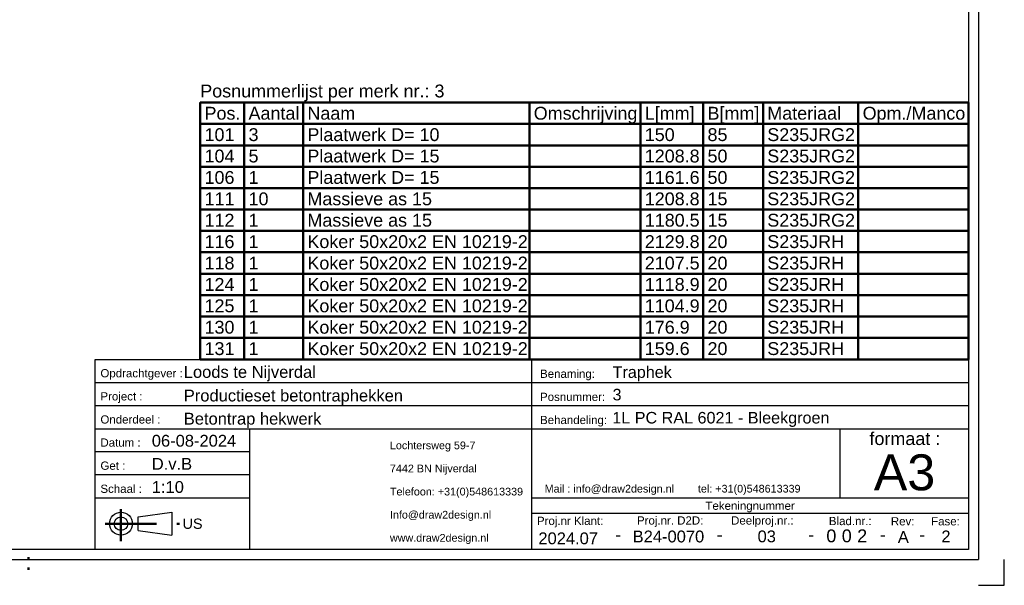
# Model space of a CAD drawing. Header units: millimetres. Extents: x -34 to 386, y -816 to -519.
# Tile 5 of 7: x 194 to 386, y -816 to -705. Entities that reach past the tile are written whole.
import ezdxf
from ezdxf.enums import TextEntityAlignment as Align

# ---------------------------------------------------------------- set-up
doc = ezdxf.new("R2010")
doc.units = ezdxf.units.MM
doc.linetypes.add('DOT', pattern=[2, 0.5, -1.5])
doc.linetypes.add('STRICHPUNKT2', pattern=[18.5, 10, -4, 0.5, -4])
doc.layers.get('0').update_dxf_attribs({"linetype": 'CONTINUOUS'})
doc.layers.add('LE_ALL', color=7, linetype='CONTINUOUS', lineweight=50)
doc.layers.add('TXT_ALL', color=7, linetype='CONTINUOUS')
doc.layers.add('TXT_YELLOW', color=2, linetype='CONTINUOUS')
doc.styles.add('ARIAL', font='arial.ttf')

# ---------------------------------------------------------------- blocks, each defined once
blk = doc.blocks.new('BOM-P3_00003', base_point=(229.33, -771.63))
at = {"layer": 'LE_ALL', "color": 8}
for p, q in [((237.9, -721.63), (237.9, -771.63)), ((249.35, -721.63), (249.35, -771.63)), ((293.43, -721.63), (293.43, -771.63)), ((315.05, -721.63), (315.05, -771.63)), ((327.27, -721.63), (327.27, -771.63)), ((338.91, -721.63), (338.91, -771.63)), ((357.46, -721.63), (357.46, -771.63)), ((229.33, -725.79), (378.89, -725.79)), ((229.33, -729.96), (378.89, -729.96)), ((229.33, -734.13), (378.89, -734.13)), ((229.33, -738.29), (378.89, -738.29)), ((229.33, -742.46), (378.89, -742.46)), ((229.33, -746.63), (378.89, -746.63)), ((229.33, -750.79), (378.89, -750.79)), ((229.33, -754.96), (378.89, -754.96)), ((229.33, -759.13), (378.89, -759.13)), ((229.33, -763.29), (378.89, -763.29)), ((229.33, -767.46), (378.89, -767.46))]:
    blk.add_line(p, q, dxfattribs=at)
blk.add_lwpolyline([(229.33, -771.63), (378.89, -771.63), (378.89, -721.63), (229.33, -721.63)], close=True, dxfattribs=at)
at = {"layer": 'TXT_YELLOW', "style": 'ARIAL'}
blk.add_text('Posnummerlijst per merk nr.: 3', height=2.5, dxfattribs=at).set_placement((229.33, -720.63))
for s, p in [('Pos.', (230.16, -723.71)), ('Aantal', (238.73, -723.71)), ('Naam', (250.19, -723.71)), ('Omschrijving', (294.26, -723.71)), ('L[mm]', (315.88, -723.71)), ('B[mm]', (328.1, -723.71)), ('Materiaal', (339.74, -723.71)), ('Opm./Manco', (358.3, -723.71)), ('101', (230.16, -727.88)), ('3', (238.73, -727.88)), ('Plaatwerk D= 10', (250.19, -727.88)), ('150', (315.88, -727.88)), ('85', (328.1, -727.88)), ('S235JRG2', (339.74, -727.88)), ('104', (230.16, -732.04)), ('5', (238.73, -732.04)), ('Plaatwerk D= 15', (250.19, -732.04)), ('1208.8', (315.88, -732.04)), ('50', (328.1, -732.04)), ('S235JRG2', (339.74, -732.04)), ('106', (230.16, -736.21)), ('1', (238.73, -736.21)), ('Plaatwerk D= 15', (250.19, -736.21)), ('1161.6', (315.88, -736.21)), ('50', (328.1, -736.21)), ('S235JRG2', (339.74, -736.21)), ('111', (230.16, -740.38)), ('10', (238.73, -740.38)), ('Massieve as 15', (250.19, -740.38)), ('1208.8', (315.88, -740.38)), ('15', (328.1, -740.38)), ('S235JRG2', (339.74, -740.38)), ('112', (230.16, -744.54)), ('1', (238.73, -744.54)), ('Massieve as 15', (250.19, -744.54)), ('1180.5', (315.88, -744.54)), ('15', (328.1, -744.54)), ('S235JRG2', (339.74, -744.54)), ('116', (230.16, -748.71)), ('1', (238.73, -748.71)), ('Koker 50x20x2 EN 10219-2', (250.19, -748.71)), ('2129.8', (315.88, -748.71)), ('20', (328.1, -748.71)), ('S235JRH', (339.74, -748.71)), ('Koker 50x20x2 EN 10219-2', (250.19, -752.88)), ('118', (230.16, -752.88)), ('1', (238.73, -752.88)), ('2107.5', (315.88, -752.88)), ('20', (328.1, -752.88)), ('S235JRH', (339.74, -752.88)), ('124', (230.16, -757.04)), ('1', (238.73, -757.04)), ('Koker 50x20x2 EN 10219-2', (250.19, -757.04)), ('1118.9', (315.88, -757.04)), ('20', (328.1, -757.04)), ('S235JRH', (339.74, -757.04)), ('125', (230.16, -761.21)), ('1', (238.73, -761.21)), ('Koker 50x20x2 EN 10219-2', (250.19, -761.21)), ('1104.9', (315.88, -761.21)), ('20', (328.1, -761.21)), ('S235JRH', (339.74, -761.21)), ('130', (230.16, -765.38)), ('1', (238.73, -765.38)), ('Koker 50x20x2 EN 10219-2', (250.19, -765.38)), ('176.9', (315.88, -765.38)), ('20', (328.1, -765.38)), ('S235JRH', (339.74, -765.38)), ('131', (230.16, -769.54)), ('1', (238.73, -769.54)), ('Koker 50x20x2 EN 10219-2', (250.19, -769.54)), ('159.6', (315.88, -769.54)), ('20', (328.1, -769.54)), ('S235JRH', (339.74, -769.54))]:
    blk.add_text(s, height=2.5, dxfattribs=at).set_placement(p, align=Align.MIDDLE_LEFT)
blk = doc.blocks.new('TFIELD_00005', base_point=(360.48, -793.63))
at = {"layer": 'TXT_YELLOW', "style": 'ARIAL'}
blk.add_text('A3', height=7, dxfattribs=at).set_placement((360.48, -793.63), align=Align.MIDDLE_LEFT)
blk = doc.blocks.new('FLEX_00004', base_point=(366.39, -798.63))
blk.add_blockref('TFIELD_00005', (360.48, -793.63))
blk = doc.blocks.new('TFIELD_00008', base_point=(296.39, -796.81))
at = {"layer": 'TXT_YELLOW', "style": 'ARIAL'}
blk.add_text('Mail : info@draw2design.nl        tel: +31(0)548613339', height=1.5, dxfattribs=at).set_placement((296.39, -796.81), align=Align.MIDDLE_LEFT)
blk = doc.blocks.new('FLEX_00007', base_point=(296.39, -798.06))
blk.add_blockref('TFIELD_00008', (296.39, -796.81))
blk = doc.blocks.new('DRAW2DESIGNLOGO_00006', base_point=(296.32, -795.14))
blk.add_blockref('FLEX_00007', (296.39, -798.06))
blk = doc.blocks.new('TFIELD_00012', base_point=(225.89, -803.63))
at = {"layer": 'TXT_YELLOW', "style": 'ARIAL'}
blk.add_text('US', height=2, dxfattribs=at).set_placement((225.89, -803.63), align=Align.MIDDLE_LEFT)
blk = doc.blocks.new('FLEX_00011', base_point=(225.89, -803.63))
blk.add_blockref('TFIELD_00012', (225.89, -803.63))
blk = doc.blocks.new('US_00010', base_point=(215.22, -803.63))
blk.add_line((217.24, -804.96), (223.81, -805.85))
blk.add_lwpolyline([(217.24, -804.96), (217.24, -802.29), (223.81, -801.4), (223.81, -805.85)])
for radius in [2.22, 1.33]:
    blk.add_circle((213.89, -803.63), radius)
at = {"layer": 'LE_ALL', "color": 1, "linetype": 'STRICHPUNKT2'}
for p, q in [((213.89, -800.81), (213.89, -807.03)), ((210.78, -803.63), (225.65, -803.63))]:
    blk.add_line(p, q, dxfattribs=at)
blk.add_blockref('FLEX_00011', (225.89, -803.63))
blk = doc.blocks.new('TFIELD_00015', base_point=(266.26, -806.38))
at = {"layer": 'TXT_YELLOW', "style": 'ARIAL'}
for s, p in [('Lochtersweg 59-7', (266.26, -788.38)), ('7442 BN Nijverdal', (266.26, -792.88)), ('Telefoon: +31(0)548613339', (266.26, -797.38)), ('Info@draw2design.nl', (266.26, -801.88)), ('www.draw2design.nl', (266.26, -806.38))]:
    blk.add_text(s, height=1.5, dxfattribs=at).set_placement(p, align=Align.MIDDLE_LEFT)
blk = doc.blocks.new('FLEX_00014', base_point=(279.08, -808.63))
blk.add_blockref('TFIELD_00015', (266.26, -806.38))
blk = doc.blocks.new('D2D_00013', base_point=(239.14, -806.77))
blk.add_blockref('FLEX_00014', (279.08, -808.63))
blk = doc.blocks.new('SCHRIFE_00017', base_point=(219.89, -788.63))
for p, q in [((208.89, -771.63), (293.89, -771.63)), ((293.89, -771.63), (378.89, -771.63)), ((293.89, -808.63), (293.89, -771.63)), ((378.89, -771.63), (378.89, -808.63)), ((208.89, -776.13), (293.89, -776.13)), ((293.89, -776.13), (378.89, -776.13)), ((208.89, -780.63), (293.89, -780.63)), ((293.89, -780.63), (378.89, -780.63)), ((208.89, -785.13), (378.89, -785.13)), ((238.89, -785.13), (238.89, -808.63)), ((353.89, -785.13), (353.89, -798.63)), ((238.89, -789.63), (208.89, -789.63)), ((238.89, -794.13), (208.89, -794.13)), ((238.89, -798.63), (208.89, -798.63)), ((378.89, -798.63), (293.89, -798.63)), ((378.89, -801.63), (293.89, -801.63))]:
    blk.add_line(p, q)
blk.add_lwpolyline([(378.89, -808.63), (208.89, -808.63), (208.89, -771.63)])
at = {"layer": 'TXT_YELLOW', "style": 'ARIAL'}
for s, height, p in [('Loods te Nijverdal', 2.3, (226.12, -775.23)), ('Traphek', 2.25, (309.61, -775.23)), ('Productieset betontraphekken', 2.3, (226.12, -779.83)), ('3', 2.25, (309.61, -779.62)), ('Betontrap hekwerk', 2.3, (226.12, -784.33)), ('1L PC RAL 6021 - Bleekgroen', 2.25, (309.56, -784.12)), ('06-08-2024', 2.3, (219.89, -788.63)), ('D.v.B', 2.3, (219.89, -793.13)), ('1:10', 2.3, (219.89, -797.63))]:
    blk.add_text(s, height=height, dxfattribs=at).set_placement(p)
for s, height, p in [('B24-0070', 2.3, (320.49, -807.27)), ('03', 2.3, (339.63, -807.25)), ('A', 2.3, (366.23, -807.36)), ('2', 2.3, (374.53, -807.26)), ('2024.07', 2.3, (300.97, -807.63)), ('-', 2.5, (310.72, -806.97)), ('-', 2.5, (330.46, -806.97)), ('-', 2.5, (348.29, -806.97)), ('-', 2.5, (362.23, -806.97)), ('-', 2.5, (369.88, -806.97))]:
    blk.add_text(s, height=height, dxfattribs=at).set_placement(p, align=Align.CENTER)
blk = doc.blocks.new('TFIELD_00021', base_point=(357.24, -806))
at = {"layer": 'TXT_ALL', "style": 'ARIAL'}
blk.add_text('2', height=2.5, dxfattribs=at).set_placement((357.24, -806), align=Align.MIDDLE_LEFT)
blk = doc.blocks.new('2_00020')
blk.add_blockref('TFIELD_00021', (357.24, -806))
blk = doc.blocks.new('TELLER1_00019')
blk.add_blockref('2_00020', (0, 0))
blk = doc.blocks.new('TFIELD_00024', base_point=(354.24, -806))
at = {"layer": 'TXT_ALL', "style": 'ARIAL'}
blk.add_text('0', height=2.5, dxfattribs=at).set_placement((354.24, -806), align=Align.MIDDLE_LEFT)
blk = doc.blocks.new('0_00023')
blk.add_blockref('TFIELD_00024', (354.24, -806))
blk = doc.blocks.new('TELLER2_00022')
blk.add_blockref('0_00023', (0, 0))
blk = doc.blocks.new('TFIELD_00027', base_point=(351.24, -806))
at = {"layer": 'TXT_ALL', "style": 'ARIAL'}
blk.add_text('0', height=2.5, dxfattribs=at).set_placement((351.24, -806), align=Align.MIDDLE_LEFT)
blk = doc.blocks.new('0_00026')
blk.add_blockref('TFIELD_00027', (351.24, -806))
blk = doc.blocks.new('TELLER3_00025')
blk.add_blockref('0_00026', (0, 0))
blk = doc.blocks.new('NL_00028', base_point=(209.89, -775.13))
at = {"layer": 'TXT_ALL', "color": 1, "style": 'ARIAL'}
blk.add_text('Tekeningnummer', height=1.6, dxfattribs=at).set_placement((336.39, -800.13), align=Align.MIDDLE_CENTER)
at = {"layer": 'TXT_YELLOW', "style": 'ARIAL'}
for s, p in [('Opdrachtgever :', (209.89, -775.13)), ('Benaming:', (295.49, -775.23)), ('Project :', (209.89, -779.63)), ('Posnummer:', (295.49, -779.73)), ('Onderdeel :', (209.89, -784.13)), ('Behandeling:', (295.49, -784.23)), ('Datum :', (209.89, -788.63)), ('Get :', (209.89, -793.13)), ('Schaal :', (209.89, -797.63)), ('Proj.nr Klant:', (294.89, -803.87)), ('Proj.nr. D2D:', (314.37, -803.8)), ('Deelproj.nr.:', (332.69, -803.8)), ('Blad.nr.:', (351.73, -803.91)), ('Rev:', (363.8, -803.96)), ('Fase:', (371.64, -803.96))]:
    blk.add_text(s, height=1.6, dxfattribs=at).set_placement(p)
blk.add_text('formaat :', height=2.5, dxfattribs=at).set_placement((366.52, -788.31), align=Align.CENTER)
blk = doc.blocks.new('SCHRIFE_00016')
for name, p in [('SCHRIFE_00017', (219.89, -788.63)), ('NL_00028', (209.89, -775.13)), ('TELLER3_00025', (0, 0)), ('TELLER2_00022', (0, 0)), ('TELLER1_00019', (0, 0))]:
    blk.add_blockref(name, p)
blk = doc.blocks.new('DINA3_00002', base_point=(378.89, -808.63))
for p, q in [((380.89, -523.63), (380.89, -810.63)), ((378.89, -525.63), (378.89, -808.63)), ((378.89, -710.07), (378.89, -725.76)), ((378.89, -808.63), (-27.11, -808.63)), ((-29.11, -810.63), (380.89, -810.63))]:
    blk.add_line(p, q)
blk.add_lwpolyline([(380.89, -815.63), (385.89, -815.63), (385.89, -810.63)])
at = {"layer": 'LE_ALL', "linetype": 'DOT'}
blk.add_line((195.89, -812.63), (195.89, -808.63), dxfattribs=at)
for name, p in [('BOM-P3_00003', (229.33, -771.63)), ('SCHRIFE_00016', (0, 0)), ('D2D_00013', (239.14, -806.77)), ('FLEX_00004', (366.39, -798.63)), ('DRAW2DESIGNLOGO_00006', (296.32, -795.14)), ('US_00010', (215.22, -803.63))]:
    blk.add_blockref(name, p)
blk = doc.blocks.new('_ZBL0012_00001')
blk.add_blockref('DINA3_00002', (378.89, -808.63))

msp = doc.modelspace()

# ---------------------------------------------------------------- block references
msp.add_blockref('_ZBL0012_00001', (0, 0))

doc.saveas('drawing.dxf')
